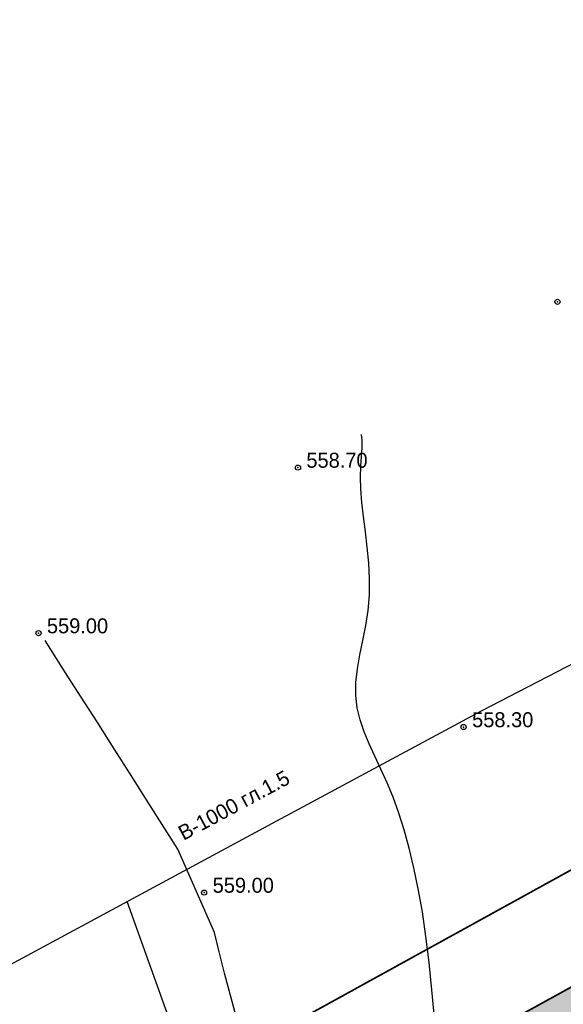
# Model space of a CAD drawing. Extents: x 0 to 361260, y 0 to 4201817.
# Tile 167 of 256: x 360014 to 360046, y 4200808 to 4200865. Entities that reach past the tile are written whole.
import ezdxf

# ---------------------------------------------------------------- set-up
doc = ezdxf.new("R2010")
doc.units = 0
doc.header["$LTSCALE"] = 0.5
doc.header["$MEASUREMENT"] = 0
doc.header["$PDMODE"] = 32
doc.header["$PDSIZE"] = 0.3
doc.linetypes.add('CONTI', pattern=[0])
for name, color, linetype in [('(004) Точки рельефа', 7, 'Continuous'), ('(014) Водопровод', 5, 'ИК_Водопровод -------в--------'), ('GORIZDEFAULT', 32, 'CONTI'), ('PI_TTDEFAULT', 5, 'CONTI'), ('Штрих Стекло', 7, 'Continuous')]:
    doc.layers.add(name, color=color, linetype=linetype)
doc.styles.add('BM-431', font='txt')
doc.styles.add('D-431', font='txt')
doc.linetypes.add('ИК_Водопровод -------в--------', pattern='A,9,-0.6,["В",Standard,S=1.2,R=0,X=0,Y=-0.6],-1.2', length=10.8)

msp = doc.modelspace()

# ---------------------------------------------------------------- hatches: boundary and pattern name
at = {"layer": 'Штрих Стекло', "linetype": 'Continuous'}
h = msp.add_hatch(color=5, dxfattribs=at)
h.dxf.hatch_style = 1
h.set_gradient(color1=(173, 173, 173), color2=(166, 166, 166), one_color=1, tint=0.65)
h.paths.add_polyline_path([(359937.684, 4200748.941), (359943.476, 4200738.432), (360868.753, 4201248.322), (360862.962, 4201258.832)])

# ---------------------------------------------------------------- linework, layer by layer
at = {"layer": '(014) Водопровод', "elevation": 1.817, "flags": 128}
msp.add_lwpolyline([(359950.099, 4200775.952), (359978.946, 4200791.494), (360008.619, 4200807.482), (360029.096, 4200818.514), (360041.267, 4200825.071), (360070.408, 4200840.167), (360102.974, 4200858.827), (360166.599, 4200896.426), (360296.363, 4200972.483), (360388.585, 4201019.441), (360467.432, 4201064.151), (360558.05, 4201111.93), (360748.177, 4201205.15), (360877.583, 4201278.731), (360897.819, 4201292.401)], dxfattribs=at)
at = {"layer": '(014) Водопровод', "flags": 128}
msp.add_lwpolyline([(360034.606, 4200774.825), (360020.595, 4200813.934)], dxfattribs=at)
at = {"ltscale": 0.149071, "const_width": 0.1}
for points in [[(359934.788, 4200754.196), (360860.066, 4201264.087)], [(359937.684, 4200748.941), (360862.962, 4201258.832)]]:
    msp.add_lwpolyline(points, dxfattribs=at)
at = {"ltscale": 0.149071}
msp.add_lwpolyline([(359937.684, 4200748.941), (359943.476, 4200738.432), (360868.753, 4201248.322), (360862.962, 4201258.832)], close=True, dxfattribs=at)
at = {"layer": 'GORIZDEFAULT', "color": 32}
for points in [[(360038.57, 4200807.13, 558.5), (360038.41, 4200808.78, 558.5), (360038.24, 4200810.37, 558.5), (360038.05, 4200811.9, 558.5), (360037.85, 4200813.33, 558.5), (360037.61, 4200814.67, 558.5), (360037.36, 4200815.91, 558.5), (360037.08, 4200817.06, 558.5), (360036.79, 4200818.12, 558.5), (360036.47, 4200819.11, 558.5), (360036.14, 4200820.03, 558.5), (360035.79, 4200820.88, 558.5), (360035.43, 4200821.68, 558.5), (360035.08, 4200822.44, 558.5), (360034.75, 4200823.16, 558.5), (360034.45, 4200823.86, 558.5), (360034.21, 4200824.56, 558.5), (360034.04, 4200825.27, 558.5), (360033.96, 4200825.99, 558.5), (360033.97, 4200826.75, 558.5), (360034.06, 4200827.54, 558.5), (360034.2, 4200828.36, 558.5), (360034.37, 4200829.2, 558.5), (360034.54, 4200830.07, 558.5), (360034.68, 4200830.96, 558.5), (360034.76, 4200831.87, 558.5), (360034.77, 4200832.8, 558.5), (360034.72, 4200833.73, 558.5), (360034.63, 4200834.66, 558.5), (360034.52, 4200835.56, 558.5), (360034.4, 4200836.44, 558.5), (360034.31, 4200837.27, 558.5), (360034.25, 4200838.04, 558.5), (360034.24, 4200838.75, 558.5), (360034.26, 4200839.39, 558.5), (360034.3, 4200839.96, 558.5), (360034.33, 4200840.47, 558.5), (360034.33, 4200840.91, 558.5), (360034.287, 4200841.242, 558.5)], [(360031.069, 4200798.441, 559), (360031, 4200798.52, 559), (360030.54, 4200799.06, 559), (360030.06, 4200799.69, 559), (360029.56, 4200800.45, 559), (360029.06, 4200801.35, 559), (360028.55, 4200802.45, 559), (360028.05, 4200803.74, 559), (360027.57, 4200805.18, 559), (360027.11, 4200806.7, 559), (360026.69, 4200808.22, 559), (360026.3, 4200809.68, 559), (360025.97, 4200811, 559), (360025.7, 4200812.12, 559), (360023.56, 4200817, 559), (360022.78, 4200818.23, 559), (360021.86, 4200819.67, 559), (360020.86, 4200821.25, 559), (360019.83, 4200822.86, 559), (360018.83, 4200824.44, 559), (360017.91, 4200825.88, 559), (360017.13, 4200827.1, 559), (360015.8, 4200829.19, 559)]]:
    msp.add_polyline3d(points, dxfattribs=at)
at = {"layer": 'PI_TTDEFAULT', "color": 5}
for p in [(360045.75, 4200849, 558), (360030.58, 4200839.31, 558.7), (360015.41, 4200829.63, 559), (360040.26, 4200824.14, 558.3), (360025.09, 4200814.46, 559)]:
    msp.add_point(p, dxfattribs=at)

# ---------------------------------------------------------------- texts
at = {"layer": '(004) Точки рельефа', "style": 'D-431'}
for s, p in [('558.70', (360031.07, 4200839.3)), ('559.00', (360015.9, 4200829.62)), ('558.30', (360040.76, 4200824.13)), ('559.00', (360025.59, 4200814.45))]:
    msp.add_text(s, height=0.875, dxfattribs=at).set_placement(p)
at = {"layer": '(014) Водопровод', "color": 0, "linetype": 'Continuous', "style": 'BM-431'}
msp.add_text('В-1000 гл.1.5', height=0.875, rotation=28.31506, dxfattribs=at).set_placement((360023.889, 4200817.484, 1.817))

doc.saveas('drawing.dxf')
